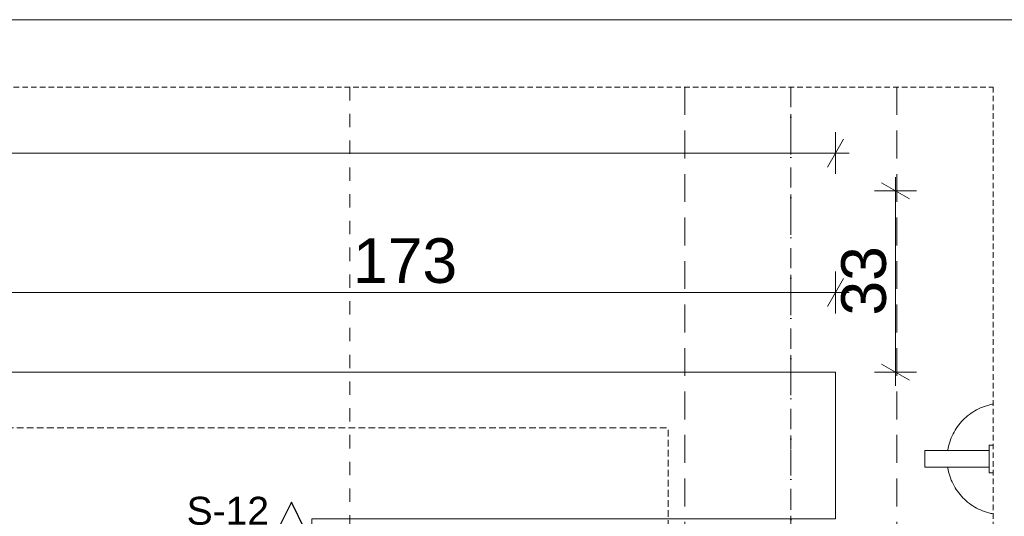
# Model space of a CAD drawing. Extents: x 180 to 4140, y 54 to 2910.
# Tile 11 of 12: x 2354 to 3236, y 2465 to 2910. Entities that reach past the tile are written whole.
import ezdxf
from ezdxf.xclip import XClip

# ---------------------------------------------------------------- set-up
doc = ezdxf.new("R2010")
doc.units = 0
doc.header["$MEASUREMENT"] = 0
doc.header["$XCLIPFRAME"] = 0
for name, pattern in [('Kropki i Kreski', [72, 36, -18, 0, -18]), ('Przerywana', [48, 24, -24]), ('Przerywana długa', [78, 50, -28]), ('Przerywana gęsta', [18, 12, -6])]:
    doc.linetypes.add(name, pattern=pattern)
for name, color, linetype in [('320-W Umeblowanie', 7, 'Continuous'), ('380-W Istniejące elementy_ rury_ skrzynki', 7, 'Continuous'), ('399-W Wymiary i opisy', 7, 'Continuous'), ('450-K Belki', 7, 'Continuous'), ('460-K Stropy', 7, 'Continuous'), ('810-G Ogólne', 7, 'Continuous'), ('820-G Rysunki Obrazki', 7, 'Continuous'), ('840-G Znaczniki ogólne', 7, 'Continuous'), ('850-G Znaczniki przekrój', 7, 'Continuous')]:
    doc.layers.add(name, color=color, linetype=linetype)
doc.styles.add('STYL_AUTOMATYCZNY_2', font='arial.ttf')

# ---------------------------------------------------------------- blocks, each defined once
blk = doc.blocks.new('Rysunek_1_1', base_point=(1129.13, 2521.41))
at = {"layer": '320-W Umeblowanie', "color": 94, "linetype": 'Continuous', "lineweight": 0, "ltscale": 0.5, "flags": 128}
blk.add_lwpolyline([(1660.56, 2593.91), (1660.56, 2421.16), (2615.38, 2421.16), (2615.38, 2462.37), (3084.38, 2462.37), (3084.38, 2593.91)], close=True, dxfattribs=at)
at = {"layer": '320-W Umeblowanie', "color": 94, "linetype": 'Przerywana gęsta', "lineweight": 0, "ltscale": 0.5, "flags": 128}
blk.add_lwpolyline([(1804.24, 2543.91), (1804.24, 2421.16), (2934.38, 2421.16), (2934.38, 2543.91)], close=True, dxfattribs=at)
at = {"layer": '380-W Istniejące elementy_ rury_ skrzynki', "color": 150, "linetype": 'Continuous', "lineweight": 15, "ltscale": 0.5}
for p, q in [((3221.88, 2523.59), (3164.38, 2523.59)), ((3164.38, 2523.59), (3164.38, 2508.59)), ((3225.46, 2528.59), (3221.88, 2528.59)), ((3221.88, 2528.59), (3221.88, 2503.59)), ((3221.88, 2508.59), (3221.88, 2523.59)), ((3164.38, 2508.59), (3221.88, 2508.59)), ((3221.88, 2503.59), (3225.46, 2503.59))]:
    blk.add_line(p, q, dxfattribs=at)
for start, end in [(100.2794, 171.37307), (188.62693, 259.7206)]:
    blk.add_arc((3234.38, 2516.09), 50, start, end, dxfattribs=at)
at = {"layer": '399-W Wymiary i opisy', "color": 154, "linetype": 'Continuous', "lineweight": 13, "ltscale": 0.5}
for p, q in [((3084.38, 2771.64), (3084.38, 2809.14)), ((3077.17, 2777.89), (3091.6, 2802.89)), ((1220.63, 2790.39), (3084.38, 2790.39)), ((3084.38, 2790.39), (3096.61, 2790.39)), ((3150.58, 2749.29), (3125.58, 2763.73)), ((3138.08, 2756.51), (3138.08, 2768.73)), ((3156.83, 2756.51), (3119.33, 2756.51)), ((3138.08, 2593.91), (3138.08, 2756.51)), ((3084.38, 2646.64), (3084.38, 2684.14)), ((3077.17, 2652.89), (3091.6, 2677.89)), ((2220.04, 2665.39), (3084.38, 2665.39)), ((3084.38, 2665.39), (3096.61, 2665.39)), ((3156.83, 2593.91), (3119.33, 2593.91)), ((3125.58, 2601.12), (3150.58, 2586.69)), ((3138.08, 2581.68), (3138.08, 2593.91))]:
    blk.add_line(p, q, dxfattribs=at)
at = {"layer": '450-K Belki', "color": 7, "linetype": 'Przerywana długa', "lineweight": 13, "ltscale": 0.5}
for p, q in [((2949.38, 2849.58), (2949.38, 2443.91)), ((3139.38, 2849.58), (3139.38, 2443.91))]:
    blk.add_line(p, q, dxfattribs=at)
at = {"layer": '450-K Belki', "color": 7, "linetype": 'Kropki i Kreski', "lineweight": 13, "ltscale": 0.5}
blk.add_line((3044.38, 2849.58), (3044.38, 2443.91), dxfattribs=at)
at = {"layer": '460-K Stropy', "color": 7, "linetype": 'Przerywana', "lineweight": 13, "ltscale": 0.5, "flags": 128}
for points in [[(1291.88, 125.67), (1291.88, 311.41), (3044.38, 311.41), (3044.38, 2849.58)], [(2649.38, 2849.58), (2649.38, 2443.91), (2949.38, 2443.91), (3225.46, 2443.91)]]:
    blk.add_lwpolyline(points, dxfattribs=at)
at = {"layer": '850-G Znaczniki przekrój', "color": 7, "linetype": 'Continuous', "lineweight": 25, "ltscale": 0.5, "flags": 128}
blk.add_lwpolyline([(2584.41, 2452.24), (2609.41, 2452.24), (2596.91, 2477.24)], close=True, dxfattribs=at)
at = {"layer": '399-W Wymiary i opisy', "color": 154, "linetype": 'Continuous', "lineweight": 13, "insert": (2652.21, 2673.39), "char_height": 40, "width": 91.5268, "attachment_point": 7, "style": 'STYL_AUTOMATYCZNY_2'}
blk.add_mtext('\\A1;{\\pql;\\fArial|b0|i0|c238|p0;\\W1.000000;173}', dxfattribs=at)
at = {"layer": '399-W Wymiary i opisy', "color": 154, "linetype": 'Continuous', "lineweight": 13, "insert": (3130.08, 2644.7), "char_height": 40, "width": 61.018, "attachment_point": 7, "rotation": 90, "style": 'STYL_AUTOMATYCZNY_2'}
blk.add_mtext('\\A1;{\\pql;\\fArial|b0|i0|c238|p0;\\W1.000000;33}', dxfattribs=at)
at = {"layer": '850-G Znaczniki przekrój', "color": 7, "linetype": 'Continuous', "lineweight": 13, "insert": (2576.91, 2456.82), "char_height": 25, "attachment_point": 9, "style": 'STYL_AUTOMATYCZNY_2'}
blk.add_mtext('\\A1;{\\pqr;\\pt0;\\fArial|b0|i0|c238|p0;\\W1.000000;S-12}', dxfattribs=at)

msp = doc.modelspace()

# ---------------------------------------------------------------- linework, layer by layer
at = {"layer": '810-G Ogólne', "color": 7, "linetype": 'Continuous', "lineweight": 13, "ltscale": 0.1}
msp.add_line((3390, 2910), (180, 2910), dxfattribs=at)
at = {"layer": '840-G Znaczniki ogólne', "color": 8, "linetype": 'Przerywana długa', "lineweight": 13, "ltscale": 0.1}
msp.add_lwpolyline([(216.08, 2849.58), (1102.61, 2849.58), (1755.35, 2849.58), (3225.46, 2849.58), (3225.46, 125.67), (216.08, 125.67)], close=True, dxfattribs=at)

# ---------------------------------------------------------------- block references
at = {"layer": '820-G Rysunki Obrazki', "color": 7, "linetype": 'Continuous', "lineweight": 13, "ltscale": 0.1}
ref = msp.add_blockref('Rysunek_1_1', (1129.13, 2521.41), dxfattribs=at)
XClip(ref).set_block_clipping_path([(216.0832654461, 125.6679593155), (3065.1539010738, 125.6679593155), (3065.1539010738, 275.8400681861), (3113.6815084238, 275.8400681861), (3113.6815084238, 2408.3642623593), (3225.4579691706, 2408.3642623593), (3225.4579691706, 2849.5810302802), (216.0832654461, 2849.5810302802)])

doc.saveas('drawing.dxf')
